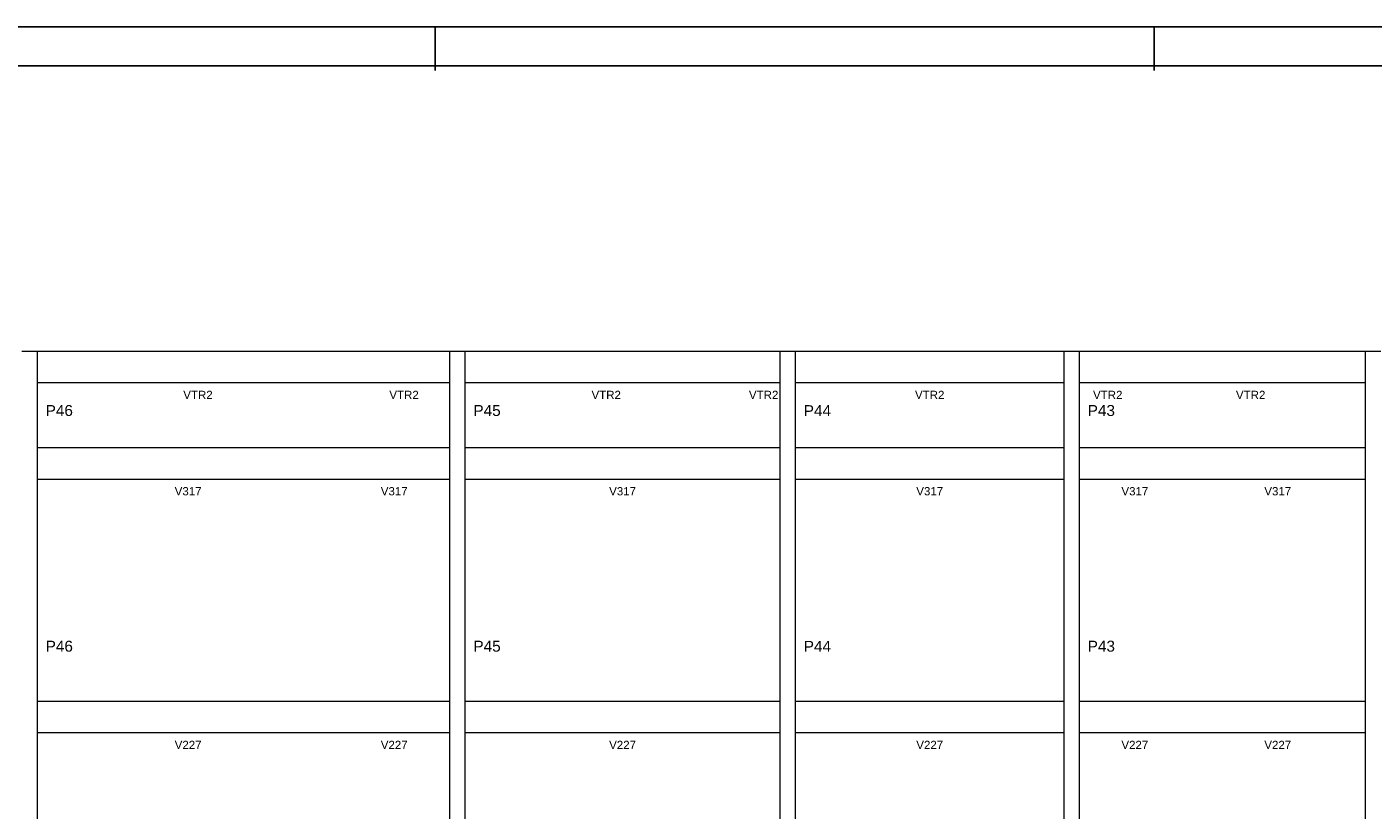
# Model space of a CAD drawing. Header units: millimetres. Extents: x 0 to 119, y 0 to 84.
# Tile 7 of 8: x 53 to 88, y 64 to 84. Entities that reach past the tile are written whole.
import ezdxf

# ---------------------------------------------------------------- set-up
doc = ezdxf.new("R2010")
doc.units = ezdxf.units.MM
doc.header["$MEASUREMENT"] = 0
doc.linetypes.add('NULL', pattern=[0])
for name, color, linetype, lineweight in [('FO-Elementos em vista', 7, 'Continuous', 5), ('FO-Textos das vigas', 7, 'Continuous', 5), ('FO-Textos dos pilares', 7, 'Continuous', 5)]:
    doc.layers.add(name, color=color, linetype=linetype, lineweight=lineweight)
doc.layers.add('SEDUC_MARF', color=1, linetype='Continuous')
doc.layers.add('SEDUC_MARGG', color=7, linetype='Continuous')
doc.styles.add('Arial', font='txt')

msp = doc.modelspace()

# ---------------------------------------------------------------- linework, layer by layer
at = {"layer": 'FO-Elementos em vista'}
for p, q in [((53.173, 75.7562), (52.773, 75.7562)), ((61.4312, 75.7562), (53.173, 75.7562)), ((53.173, 74.9562), (53.173, 75.7562)), ((63.7756, 75.7562), (61.4312, 75.7562)), ((64.1756, 75.7562), (63.7756, 75.7562)), ((63.7756, 75.7562), (63.7756, 74.9562)), ((71.4312, 75.7562), (64.1756, 75.7562)), ((64.1756, 74.9562), (64.1756, 75.7562)), ((72.273, 75.7562), (71.4312, 75.7562)), ((72.673, 75.7562), (72.273, 75.7562)), ((72.273, 75.7562), (72.273, 74.9562)), ((79.5756, 75.7562), (72.673, 75.7562)), ((72.673, 74.9562), (72.673, 75.7562)), ((79.9756, 75.7562), (79.5756, 75.7562)), ((79.5756, 75.7562), (79.5756, 74.9562)), ((81.4312, 75.7562), (79.9756, 75.7562)), ((79.9756, 74.9562), (79.9756, 75.7562)), ((87.3284, 75.7562), (81.4312, 75.7562)), ((87.7284, 75.7562), (87.3284, 75.7562)), ((87.3284, 75.7562), (87.3284, 74.9562)), ((53.173, 74.9562), (61.4312, 74.9562)), ((53.173, 73.2762), (53.173, 74.9562)), ((61.4312, 74.9562), (63.7756, 74.9562)), ((63.7756, 74.9562), (63.7756, 73.2762)), ((64.1756, 74.9562), (71.4312, 74.9562)), ((64.1756, 73.2762), (64.1756, 74.9562)), ((71.4312, 74.9562), (72.273, 74.9562)), ((72.273, 74.9562), (72.273, 73.2762)), ((72.673, 74.9562), (79.5756, 74.9562)), ((72.673, 73.2762), (72.673, 74.9562)), ((79.5756, 74.9562), (79.5756, 73.2762)), ((79.9756, 74.9562), (81.4312, 74.9562)), ((79.9756, 73.2762), (79.9756, 74.9562)), ((81.4312, 74.9562), (87.3284, 74.9562)), ((87.3284, 74.9562), (87.3284, 73.2762)), ((60.7756, 73.2762), (53.173, 73.2762)), ((53.173, 72.4762), (53.173, 73.2762)), ((60.9256, 73.2762), (60.7756, 73.2762)), ((61.0756, 73.2762), (60.9256, 73.2762)), ((63.7756, 73.2762), (61.0756, 73.2762)), ((63.7756, 73.2762), (63.7756, 72.4762)), ((72.273, 73.2762), (64.1756, 73.2762)), ((64.1756, 72.4762), (64.1756, 73.2762)), ((72.273, 73.2762), (72.273, 72.4762)), ((79.5756, 73.2762), (72.673, 73.2762)), ((72.673, 72.4762), (72.673, 73.2762)), ((79.5756, 73.2762), (79.5756, 72.4762)), ((82.6756, 73.2762), (79.9756, 73.2762)), ((79.9756, 72.4762), (79.9756, 73.2762)), ((82.8256, 73.2762), (82.6756, 73.2762)), ((82.9756, 73.2762), (82.8256, 73.2762)), ((87.3284, 73.2762), (82.9756, 73.2762)), ((87.3284, 73.2762), (87.3284, 72.4762)), ((53.173, 72.4762), (60.7756, 72.4762)), ((53.173, 70.1562), (53.173, 72.4762)), ((60.7756, 72.4762), (60.9256, 72.4762)), ((60.9256, 72.4762), (61.0756, 72.4762)), ((61.0756, 72.4762), (63.7756, 72.4762)), ((63.7756, 72.4762), (63.7756, 70.1562)), ((64.1756, 72.4762), (72.273, 72.4762)), ((64.1756, 70.1562), (64.1756, 72.4762)), ((72.273, 72.4762), (72.273, 70.1562)), ((72.673, 72.4762), (79.5756, 72.4762)), ((72.673, 70.1562), (72.673, 72.4762)), ((79.5756, 72.4762), (79.5756, 70.1562)), ((79.9756, 72.4762), (82.6756, 72.4762)), ((79.9756, 70.1562), (79.9756, 72.4762)), ((82.6756, 72.4762), (82.8256, 72.4762)), ((82.8256, 72.4762), (82.9756, 72.4762)), ((82.9756, 72.4762), (87.3284, 72.4762)), ((87.3284, 72.4762), (87.3284, 70.1562)), ((53.173, 66.7562), (53.173, 70.1562)), ((63.7756, 70.1562), (63.7756, 66.7562)), ((64.1756, 66.7562), (64.1756, 70.1562)), ((72.273, 70.1562), (72.273, 66.7562)), ((72.673, 66.7562), (72.673, 70.1562)), ((79.5756, 70.1562), (79.5756, 66.7562)), ((79.9756, 66.7562), (79.9756, 70.1562)), ((87.3284, 70.1562), (87.3284, 66.7562)), ((60.7756, 66.7562), (53.173, 66.7562)), ((53.173, 65.9562), (53.173, 66.7562)), ((60.9256, 66.7562), (60.7756, 66.7562)), ((61.0756, 66.7562), (60.9256, 66.7562)), ((63.7756, 66.7562), (61.0756, 66.7562)), ((63.7756, 66.7562), (63.7756, 65.9562)), ((72.273, 66.7562), (64.1756, 66.7562)), ((64.1756, 65.9562), (64.1756, 66.7562)), ((72.273, 66.7562), (72.273, 65.9562)), ((79.5756, 66.7562), (72.673, 66.7562)), ((72.673, 65.9562), (72.673, 66.7562)), ((79.5756, 66.7562), (79.5756, 65.9562)), ((82.6756, 66.7562), (79.9756, 66.7562)), ((79.9756, 65.9562), (79.9756, 66.7562)), ((82.8256, 66.7562), (82.6756, 66.7562)), ((82.9756, 66.7562), (82.8256, 66.7562)), ((87.3284, 66.7562), (82.9756, 66.7562)), ((87.3284, 66.7562), (87.3284, 65.9562)), ((53.173, 65.9562), (60.7756, 65.9562)), ((53.173, 64.7562), (53.173, 65.9562)), ((60.7756, 65.9562), (60.9256, 65.9562)), ((60.9256, 65.9562), (61.0756, 65.9562)), ((61.0756, 65.9562), (63.7756, 65.9562)), ((63.7756, 65.9562), (63.7756, 64.7562)), ((64.1756, 65.9562), (72.273, 65.9562)), ((64.1756, 64.7562), (64.1756, 65.9562)), ((72.273, 65.9562), (72.273, 64.7562)), ((72.673, 65.9562), (79.5756, 65.9562)), ((72.673, 64.7562), (72.673, 65.9562)), ((79.5756, 65.9562), (79.5756, 64.7562)), ((79.9756, 65.9562), (82.6756, 65.9562)), ((79.9756, 64.7562), (79.9756, 65.9562)), ((82.6756, 65.9562), (82.8256, 65.9562)), ((82.8256, 65.9562), (82.9756, 65.9562)), ((82.9756, 65.9562), (87.3284, 65.9562)), ((87.3284, 65.9562), (87.3284, 64.7562)), ((53.173, 63.5562), (53.173, 64.7562)), ((63.7756, 64.7562), (63.7756, 63.5562)), ((64.1756, 63.5562), (64.1756, 64.7562)), ((72.273, 64.7562), (72.273, 63.5562)), ((72.673, 63.5562), (72.673, 64.7562)), ((79.5756, 64.7562), (79.5756, 63.5562)), ((79.9756, 63.5562), (79.9756, 64.7562)), ((87.3284, 64.7562), (87.3284, 63.5562))]:
    msp.add_line(p, q, dxfattribs=at)
at = {"layer": 'SEDUC_MARF'}
for p, q in [((63.4015, 84.1), (63.4015, 82.9804)), ((81.9015, 84.1), (81.9015, 82.9804))]:
    msp.add_line(p, q, dxfattribs=at)
msp.add_lwpolyline([(118.9, 84.1), (0, 84.1), (0, 0), (118.9, 0)], close=True, dxfattribs=at)
at = {"layer": 'SEDUC_MARGG'}
msp.add_lwpolyline([(2.5, 1), (117.9, 1), (117.9, 83.1), (2.5, 83.1), (2.5, 1)], dxfattribs=at)

# ---------------------------------------------------------------- texts
at = {"layer": 'FO-Textos das vigas', "linetype": 'NULL', "char_height": 0.2118, "attachment_point": 8, "line_spacing_factor": 0.798, "style": 'Arial'}
for s, insert, width in [('VTR2', (57.3026, 74.5331), 1.482568), ('VTR2', (62.6036, 74.5331), 1.482568), ('VTR2', (67.8036, 74.5331), 1.482568), ('VTR2', (71.8526, 74.5331), 1.482568), ('VTR2', (76.1246, 74.5331), 1.482568), ('VTR2', (80.7036, 74.5331), 1.482568), ('VTR2', (84.3796, 74.5331), 1.482568), ('V317', (57.0496, 72.0531), 1.354561), ('V317', (62.3506, 72.0531), 1.354561), ('V317', (68.2246, 72.0531), 1.354561), ('V317', (76.1246, 72.0531), 1.354561), ('V317', (81.4006, 72.0531), 1.354561), ('V317', (85.0766, 72.0531), 1.354561), ('V227', (57.0496, 65.5331), 1.354561), ('V227', (62.3506, 65.5331), 1.354561), ('V227', (68.2246, 65.5331), 1.354561), ('V227', (76.1246, 65.5331), 1.354561), ('V227', (81.4006, 65.5331), 1.354561), ('V227', (85.0766, 65.5331), 1.354561)]:
    msp.add_mtext(s, dxfattribs=dict(at, insert=insert, width=width))
at = {"layer": 'FO-Textos dos pilares', "linetype": 'NULL', "char_height": 0.2824, "width": 1.387852, "attachment_point": 7, "line_spacing_factor": 0.798, "style": 'Arial'}
for s, insert in [('P46', (53.3846, 74.0924)), ('P45', (64.3876, 74.0924)), ('P44', (72.8846, 74.0924)), ('P43', (80.1876, 74.0924)), ('P46', (53.3846, 68.0324)), ('P45', (64.3876, 68.0324)), ('P44', (72.8846, 68.0324)), ('P43', (80.1876, 68.0324))]:
    msp.add_mtext(s, dxfattribs=dict(at, insert=insert))

doc.saveas('drawing.dxf')
